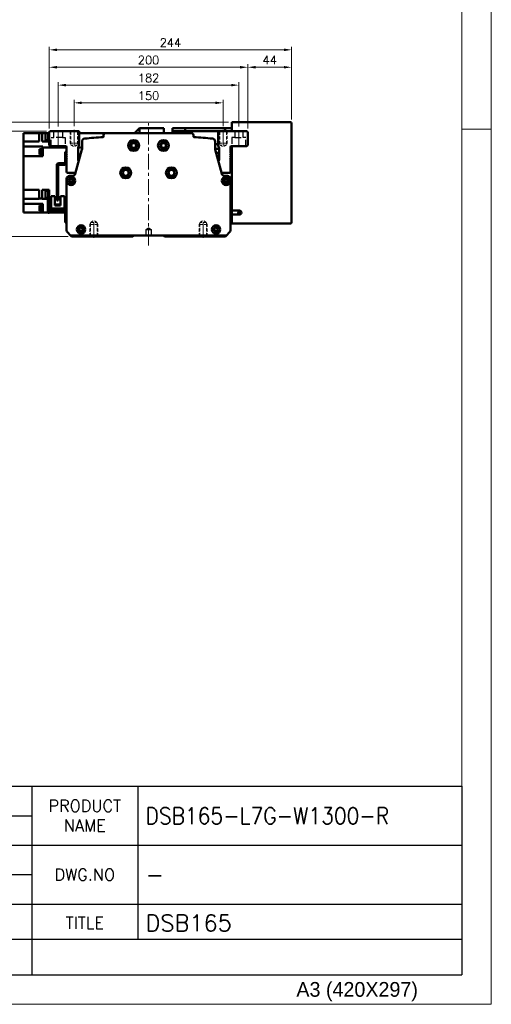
# Model space of a CAD drawing. Header units: millimetres. Extents: x 46891 to 51038, y 6223 to 10291.
# Tile 7 of 8: x 50563 to 51038, y 8529 to 9520. Entities that reach past the tile are written whole.
import ezdxf

# ---------------------------------------------------------------- set-up
doc = ezdxf.new("R2010")
doc.units = ezdxf.units.MM
doc.header["$LTSCALE"] = 0.5
for name, pattern in [('CENTER', [50.8, 31.75, -6.35, 6.35, -6.35]), ('HIDDEN', [9.525, 6.35, -3.175]), ('HIDDENX2', [19.05, 12.7, -6.35])]:
    doc.linetypes.add(name, pattern=pattern)
doc.layers.get('0').update_dxf_attribs({"lineweight": 20})
doc.layers.add('1', color=1, linetype='CENTER', lineweight=13)
doc.layers.add('외형선(ISO)', color=7, linetype='Continuous', lineweight=50)
doc.layers.add('2', color=2, linetype='HIDDENX2')
doc.layers.add('3', color=3, linetype='Continuous')
doc.styles.add('ACISOGDT', font='amgdt.shx')
doc.styles.add('DSR TEXT', font='romans.shx', dxfattribs={"bigfont": 'whgtxt.shx'})
doc.styles.get("Standard").update_dxf_attribs({"font": 'romans.shx', "bigfont": 'whgtxt.shx'})
doc.dimstyles.new('DSR', dxfattribs={"dimscale": 2, "dimtxt": 3, "dimasz": 3, "dimexe": 0.5, "dimexo": 0.5, "dimgap": 0.5, "dimtad": 1, "dimdsep": 46, "dimtxsty": 'Standard', "dimcen": 2.5, "dimclrd": 4, "dimclre": 4, "dimclrt": 2, "dimadec": 0, "dimazin": 2, "dimtfac": 1, "dimtmove": 0, "dimatfit": 3, "dimfxl": 0, "dimlwd": -1, "dimlwe": -1, "dimarcsym": 0})

# ---------------------------------------------------------------- blocks, each defined once
blk = doc.blocks.new('A$C13F00394')
at = {"layer": '3'}
for p, q in [((0, 32), (202.32, 32)), ((129.32, 32), (129.32, 0)), ((147.32, 32), (147.32, 6)), ((202.32, 32), (202.32, 0)), ((111.32, 27), (129.32, 27)), ((97.32, 22), (202.32, 22)), ((97.32, 17), (129.32, 17)), ((0, 12), (129.32, 12)), ((129.32, 12), (202.32, 12)), ((129.32, 6), (97.32, 6)), ((202.32, 6), (129.32, 6)), ((0, 0), (202.32, 0))]:
    blk.add_line(p, q, dxfattribs=at)
at = {"color": 7, "char_height": 2, "attachment_point": 5, "style": 'DSR TEXT'}
for s, insert in [('PRODUCT\\PNAME', (138.32, 27)), ('DWG.NO', (138.32, 17)), ('TITLE', (138.32, 8.83))]:
    blk.add_mtext(s, dxfattribs=dict(at, insert=insert))
blk = doc.blocks.new('A$C1C1952E1')
at = {"color": 1}
blk.add_lwpolyline([(0, 0), (420, 0), (420, 297), (0, 297)], close=True, dxfattribs=at)
at = {"color": 3}
blk.add_lwpolyline([(5, 5), (415, 5), (415, 292), (5, 292)], close=True, dxfattribs=at)
at = {"color": 7, "style": 'ACISOGDT'}
blk.add_text('A3 (420X297)', height=2.5, dxfattribs=at).set_placement((386.91, 1.28))
blk = doc.blocks.new('A$C1E181772')
at = {"layer": '외형선(ISO)'}
for p, q in [((17.4, 71), (17.4, 59.6)), ((19, 71), (17.4, 71)), ((11.1, 59.6), (16.9, 59.6)), ((17.4, 59.6), (18.94, 59.6)), ((9, 22), (9, 57.5)), ((10.6, 57.5), (10.6, 22)), ((16.9, 58), (11.1, 58)), ((1.6, 25), (0, 25)), ((0, 22), (0, 25)), ((0, 22), (0, 12)), ((1.6, 25), (1.6, 22)), ((1.6, 12.1), (1.6, 22)), ((3.3, 26.5), (3.3, 14.1)), ((7, 26.5), (3.3, 26.5)), ((7, 17.1), (7, 26.5)), ((10.6, 22), (9, 22)), ((16.7, 26.5), (13, 26.5)), ((13, 26.5), (13, 17.1)), ((16.7, 14.1), (16.7, 26.5)), ((2, 10), (16.9, 10)), ((17, 11.6), (2.1, 11.6)), ((3.3, 11.6), (3.3, 14.1)), ((5.3, 14.1), (3.3, 14.1)), ((14.7, 14.1), (5.3, 14.1)), ((7, 18.1), (13, 18.1)), ((13, 17.8), (7, 17.8)), ((7, 17.1), (13, 17.1)), ((16.7, 14.1), (14.7, 14.1)), ((16.7, 14.1), (16.7, 11.6)), ((17.4, 9.5), (17.4, 3)), ((17.4, 0), (17.4, 3)), ((17.4, 0), (19, 0))]:
    blk.add_line(p, q, dxfattribs=at)
for centre, radius, start, end in [((11.1, 57.5), 2.1, 90, 180), ((16.9, 60.1), 0.5, 270, 0), ((16.9, 60.1), 2.1, 270, 346.22585), ((11.1, 57.5), 0.5, 90, 180), ((2, 12), 2, 179.99989, 269.99989), ((2.1, 12.1), 0.5, 179.99989, 269.99989), ((16.9, 9.5), 0.5, 359.99989, 89.99989), ((17, 9.6), 2, 0.24541, 89.99989)]:
    blk.add_arc(centre, radius, start, end, dxfattribs=at)
blk = doc.blocks.new('*D127')
at = {"color": 1, "linetype": 'ByBlock'}
for p, q in [((50617.97, 9412.85), (50617.97, 9439.25)), ((50625.77, 9436.25), (50760.17, 9436.25)), ((50767.97, 9412.85), (50767.97, 9439.25))]:
    blk.add_line(p, q, dxfattribs=at)
at = {"color": 1}
for points in [[(50625.77, 9437.55), (50625.77, 9434.95), (50617.97, 9436.25)], [(50760.17, 9437.55), (50760.17, 9434.95), (50767.97, 9436.25)]]:
    blk.add_solid(points, dxfattribs=at)
at = {"layer": 'Defpoints', "color": 0}
for p in [(50767.97, 9436.25), (50617.97, 9409.25), (50767.97, 9409.25)]:
    blk.add_point(p, dxfattribs=at)
at = {"color": 3, "insert": (50692.97, 9443.45), "char_height": 8.4, "attachment_point": 5, "style": 'DSR TEXT'}
blk.add_mtext('150', dxfattribs=at)
blk = doc.blocks.new('*D128')
at = {"color": 1, "linetype": 'ByBlock'}
for p, q in [((50601.97, 9412.41), (50601.97, 9457.07)), ((50609.77, 9454.07), (50776.17, 9454.07)), ((50783.97, 9412.41), (50783.97, 9457.07))]:
    blk.add_line(p, q, dxfattribs=at)
at = {"color": 1}
for points in [[(50609.77, 9455.37), (50609.77, 9452.77), (50601.97, 9454.07)], [(50776.17, 9455.37), (50776.17, 9452.77), (50783.97, 9454.07)]]:
    blk.add_solid(points, dxfattribs=at)
at = {"layer": 'Defpoints', "color": 0}
for p in [(50783.97, 9454.07), (50601.97, 9408.81), (50783.97, 9408.81)]:
    blk.add_point(p, dxfattribs=at)
at = {"color": 3, "insert": (50692.97, 9461.27), "char_height": 8.4, "attachment_point": 5, "style": 'DSR TEXT'}
blk.add_mtext('182', dxfattribs=at)
blk = doc.blocks.new('*D129')
at = {"color": 1, "linetype": 'ByBlock'}
for p, q in [((50592.97, 9410.41), (50592.97, 9475.08)), ((50792.97, 9410.41), (50792.97, 9475.08)), ((50600.77, 9472.08), (50785.17, 9472.08))]:
    blk.add_line(p, q, dxfattribs=at)
at = {"color": 1}
for points in [[(50600.77, 9473.38), (50600.77, 9470.78), (50592.97, 9472.08)], [(50785.17, 9473.38), (50785.17, 9470.78), (50792.97, 9472.08)]]:
    blk.add_solid(points, dxfattribs=at)
at = {"layer": 'Defpoints', "color": 0}
for p in [(50792.97, 9472.08), (50592.97, 9406.81), (50792.97, 9406.81)]:
    blk.add_point(p, dxfattribs=at)
at = {"color": 3, "insert": (50692.97, 9479.28), "char_height": 8.4, "attachment_point": 5, "style": 'DSR TEXT'}
blk.add_mtext('200', dxfattribs=at)
blk = doc.blocks.new('*D130')
at = {"color": 1, "linetype": 'ByBlock'}
for p, q in [((50792.97, 9410.41), (50792.97, 9475.08)), ((50836.97, 9419.41), (50836.97, 9475.08)), ((50800.77, 9472.08), (50829.17, 9472.08))]:
    blk.add_line(p, q, dxfattribs=at)
at = {"color": 1}
for points in [[(50800.77, 9473.38), (50800.77, 9470.78), (50792.97, 9472.08)], [(50829.17, 9473.38), (50829.17, 9470.78), (50836.97, 9472.08)]]:
    blk.add_solid(points, dxfattribs=at)
at = {"layer": 'Defpoints', "color": 0}
for p in [(50836.97, 9472.08), (50836.97, 9415.81), (50792.97, 9406.81)]:
    blk.add_point(p, dxfattribs=at)
at = {"color": 3, "insert": (50814.97, 9479.28), "char_height": 8.4, "attachment_point": 5, "style": 'DSR TEXT'}
blk.add_mtext('44', dxfattribs=at)
blk = doc.blocks.new('*D147')
at = {"color": 1, "linetype": 'ByBlock'}
for p, q in [((50592.97, 9410.41), (50592.97, 9492.61)), ((50829.17, 9489.61), (50600.77, 9489.61)), ((50836.97, 9419.41), (50836.97, 9492.61))]:
    blk.add_line(p, q, dxfattribs=at)
at = {"color": 1}
for points in [[(50600.77, 9490.91), (50600.77, 9488.31), (50592.97, 9489.61)], [(50829.17, 9490.91), (50829.17, 9488.31), (50836.97, 9489.61)]]:
    blk.add_solid(points, dxfattribs=at)
at = {"layer": 'Defpoints', "color": 0}
for p in [(50592.97, 9489.61), (50836.97, 9415.81), (50592.97, 9406.81)]:
    blk.add_point(p, dxfattribs=at)
at = {"color": 3, "insert": (50714.97, 9496.81), "char_height": 8.4, "attachment_point": 5, "style": 'DSR TEXT'}
blk.add_mtext('244', dxfattribs=at)
blk = doc.blocks.new('*D148')
at = {"color": 1, "linetype": 'ByBlock'}
for p, q in [((50590.37, 9407.81), (50537.3, 9407.81)), ((50540.3, 9400.01), (50540.3, 9309.61)), ((50611.87, 9301.81), (50537.3, 9301.81))]:
    blk.add_line(p, q, dxfattribs=at)
at = {"color": 1}
for points in [[(50539, 9400.01), (50541.6, 9400.01), (50540.3, 9407.81)], [(50539, 9309.61), (50541.6, 9309.61), (50540.3, 9301.81)]]:
    blk.add_solid(points, dxfattribs=at)
at = {"layer": 'Defpoints', "color": 0}
for p in [(50593.97, 9407.81), (50540.3, 9301.81), (50615.47, 9301.81)]:
    blk.add_point(p, dxfattribs=at)
at = {"color": 3, "insert": (50533.1, 9354.81), "char_height": 8.4, "attachment_point": 5, "rotation": 90, "style": 'DSR TEXT'}
blk.add_mtext('106', dxfattribs=at)
blk = doc.blocks.new('*D149')
at = {"color": 1, "linetype": 'ByBlock'}
for p, q in [((50540.3, 9424.61), (50540.3, 9443.61)), ((50773.37, 9416.81), (50537.3, 9416.81)), ((50540.3, 9407.81), (50540.3, 9416.81)), ((50590.37, 9407.81), (50537.3, 9407.81)), ((50540.3, 9400.01), (50540.3, 9392.21))]:
    blk.add_line(p, q, dxfattribs=at)
at = {"color": 1}
for points in [[(50539, 9424.61), (50541.6, 9424.61), (50540.3, 9416.81)], [(50539, 9400.01), (50541.6, 9400.01), (50540.3, 9407.81)]]:
    blk.add_solid(points, dxfattribs=at)
at = {"layer": 'Defpoints', "color": 0}
for p in [(50540.3, 9416.81), (50776.97, 9416.81), (50593.97, 9407.81)]:
    blk.add_point(p, dxfattribs=at)
at = {"color": 3, "insert": (50533.1, 9438.01), "char_height": 8.4, "attachment_point": 5, "rotation": 90, "style": 'DSR TEXT'}
blk.add_mtext('9', dxfattribs=at)
blk = doc.blocks.new('*D150')
at = {"color": 1, "linetype": 'ByBlock'}
for p, q in [((50773.37, 9416.81), (50518.11, 9416.81)), ((50521.11, 9409.01), (50521.11, 9309.61)), ((50611.87, 9301.81), (50518.11, 9301.81))]:
    blk.add_line(p, q, dxfattribs=at)
at = {"color": 1}
for points in [[(50519.81, 9409.01), (50522.41, 9409.01), (50521.11, 9416.81)], [(50519.81, 9309.61), (50522.41, 9309.61), (50521.11, 9301.81)]]:
    blk.add_solid(points, dxfattribs=at)
at = {"layer": 'Defpoints', "color": 0}
for p in [(50776.97, 9416.81), (50521.11, 9301.81), (50615.47, 9301.81)]:
    blk.add_point(p, dxfattribs=at)
at = {"color": 3, "insert": (50513.91, 9359.31), "char_height": 8.4, "attachment_point": 5, "rotation": 90, "style": 'DSR TEXT'}
blk.add_mtext('115', dxfattribs=at)

msp = doc.modelspace()

# ---------------------------------------------------------------- linework, layer by layer
at = {"color": 2, "linetype": 'HIDDEN'}
for p, q in [((50613.9745, 9407.81317), (50613.9745, 9395.81317)), ((50614.5745, 9407.21317), (50613.9745, 9407.81317)), ((50621.3745, 9407.21317), (50614.5745, 9407.21317)), ((50614.5745, 9407.21317), (50614.5745, 9393.81317)), ((50621.3745, 9407.21317), (50621.9745, 9407.81317)), ((50621.3745, 9407.21317), (50621.3745, 9393.81317)), ((50621.9745, 9407.81317), (50621.9745, 9395.81317)), ((50763.9745, 9407.81317), (50763.9745, 9395.81317)), ((50764.5745, 9407.21317), (50763.9745, 9407.81317)), ((50771.3745, 9407.21317), (50764.5745, 9407.21317)), ((50764.5745, 9407.21317), (50764.5745, 9393.81317)), ((50771.3745, 9407.21317), (50771.9745, 9407.81317)), ((50771.3745, 9407.21317), (50771.3745, 9393.81317)), ((50771.9745, 9407.81317), (50771.9745, 9395.81317)), ((50621.9745, 9395.81317), (50613.9745, 9395.81317)), ((50613.9745, 9395.81317), (50614.5745, 9394.77393)), ((50621.9745, 9395.81317), (50621.3745, 9394.77393)), ((50771.9745, 9395.81317), (50763.9745, 9395.81317)), ((50763.9745, 9395.81317), (50764.5745, 9394.77393)), ((50771.9745, 9395.81317), (50771.3745, 9394.77393)), ((50621.3745, 9393.81317), (50614.5745, 9393.81317)), ((50614.5745, 9393.81317), (50617.9745, 9391.85017)), ((50621.3745, 9393.81317), (50617.9745, 9391.85017)), ((50771.3745, 9393.81317), (50764.5745, 9393.81317)), ((50764.5745, 9393.81317), (50767.9745, 9391.85017)), ((50771.3745, 9393.81317), (50767.9745, 9391.85017)), ((50634.5745, 9315.81317), (50637.9745, 9317.77616)), ((50634.5745, 9315.81317), (50641.3745, 9315.81317)), ((50634.5745, 9302.41317), (50634.5745, 9315.81317)), ((50641.3745, 9315.81317), (50637.9745, 9317.77616)), ((50641.3745, 9302.41317), (50641.3745, 9315.81317)), ((50744.5745, 9315.81317), (50747.9745, 9317.77616)), ((50751.3745, 9315.81317), (50744.5745, 9315.81317)), ((50744.5745, 9302.41317), (50744.5745, 9315.81317)), ((50751.3745, 9315.81317), (50747.9745, 9317.77616)), ((50751.3745, 9302.41317), (50751.3745, 9315.81317)), ((50633.9745, 9313.81317), (50634.5745, 9314.8524)), ((50633.9745, 9313.81317), (50641.9745, 9313.81317)), ((50633.9745, 9301.81317), (50633.9745, 9313.81317)), ((50641.9745, 9313.81317), (50641.3745, 9314.8524)), ((50641.9745, 9301.81317), (50641.9745, 9313.81317)), ((50743.9745, 9313.81317), (50744.5745, 9314.8524)), ((50751.9745, 9313.81317), (50743.9745, 9313.81317)), ((50743.9745, 9301.81317), (50743.9745, 9313.81317)), ((50751.9745, 9313.81317), (50751.3745, 9314.8524)), ((50751.9745, 9301.81317), (50751.9745, 9313.81317)), ((50634.5745, 9302.41317), (50633.9745, 9301.81317)), ((50634.5745, 9302.41317), (50641.3745, 9302.41317)), ((50641.3745, 9302.41317), (50641.9745, 9301.81317)), ((50744.5745, 9302.41317), (50743.9745, 9301.81317)), ((50751.3745, 9302.41317), (50744.5745, 9302.41317)), ((50751.3745, 9302.41317), (50751.9745, 9301.81317))]:
    msp.add_line(p, q, dxfattribs=at)
at = {"color": 1, "linetype": 'CENTER'}
for p, q in [((50617.9745, 9409.24871), (50617.9745, 9390.68401)), ((50767.9745, 9409.24871), (50767.9745, 9390.68401)), ((50637.9745, 9300.37762), (50637.9745, 9318.94232)), ((50747.9745, 9300.37762), (50747.9745, 9318.94232))]:
    msp.add_line(p, q, dxfattribs=at)
at = {"color": 1}
msp.add_line((51038.06932, 9409.88267), (51008.40982, 9409.88267), dxfattribs=at)
at = {"layer": '1'}
for p, q in [((50692.9745, 9292.81317), (50692.9745, 9415.81317)), ((50601.9745, 9391.81317), (50601.9745, 9408.81317)), ((50783.9745, 9391.81317), (50783.9745, 9408.81317))]:
    msp.add_line(p, q, dxfattribs=at)
at = {"layer": '2'}
for p, q in [((50597.7245, 9401.31317), (50597.7245, 9407.81317)), ((50606.2245, 9407.81317), (50606.2245, 9401.31317)), ((50779.7245, 9407.81317), (50779.7245, 9401.31317)), ((50788.2245, 9401.31317), (50788.2245, 9407.81317)), ((50594.9745, 9401.31317), (50597.7245, 9401.31317)), ((50594.9745, 9392.81317), (50594.9745, 9401.31317)), ((50606.2245, 9401.31317), (50597.7245, 9401.31317)), ((50606.2245, 9401.31317), (50608.9745, 9401.31317)), ((50608.9745, 9401.31317), (50608.9745, 9392.81317)), ((50779.7245, 9401.31317), (50776.9745, 9401.31317)), ((50776.9745, 9401.31317), (50776.9745, 9392.81317)), ((50779.7245, 9401.31317), (50788.2245, 9401.31317)), ((50790.9745, 9401.31317), (50788.2245, 9401.31317)), ((50790.9745, 9392.81317), (50790.9745, 9401.31317)), ((50690.4745, 9308.81317), (50692.9745, 9310.31532)), ((50690.4745, 9302.81316), (50690.4745, 9308.81317)), ((50690.4745, 9308.81317), (50695.4745, 9308.81317)), ((50692.9745, 9310.31532), (50695.4745, 9308.81317)), ((50695.4745, 9308.81317), (50695.4745, 9302.81316))]:
    msp.add_line(p, q, dxfattribs=at)
at = {"layer": '3'}
for p in [(51008.40982, 8748.47582), (49808.28287, 8558.65502)]:
    msp.add_line(p, (51008.40982, 8558.65502), dxfattribs=at)
at = {"layer": '외형선(ISO)'}
for p, q in [((50776.9745, 9415.81317), (50776.9745, 9416.81317)), ((50835.9745, 9416.81317), (50776.9745, 9416.81317)), ((50776.9745, 9407.81317), (50776.9745, 9415.81317)), ((50836.9745, 9315.81317), (50836.9745, 9415.81317)), ((50566.9745, 9405.81317), (50582.9745, 9405.81317)), ((50566.9745, 9401.41317), (50566.9745, 9405.81317)), ((50585.9745, 9405.81317), (50582.9745, 9405.81317)), ((50582.9745, 9397.41317), (50582.9745, 9405.81317)), ((50590.9745, 9405.81317), (50585.9745, 9405.81317)), ((50585.9745, 9405.81317), (50585.9745, 9397.41317)), ((50589.3745, 9398.73306), (50589.3745, 9405.73306)), ((50591.9745, 9405.73306), (50589.3745, 9405.73306)), ((50590.9745, 9405.81317), (50591.9745, 9405.81317)), ((50590.9745, 9405.81317), (50590.9745, 9405.73306)), ((50591.9745, 9398.43306), (50591.9745, 9406.03306)), ((50592.9745, 9406.03306), (50591.9745, 9406.03306)), ((50593.9745, 9407.81317), (50592.9745, 9406.81317)), ((50592.9745, 9406.81317), (50592.9745, 9393.81317)), ((50622.9745, 9407.81317), (50593.9745, 9407.81317)), ((50622.9745, 9393.1377), (50622.9745, 9407.81317)), ((50622.9745, 9405.81317), (50649.74709, 9405.81317)), ((50736.20191, 9405.81317), (50649.74709, 9405.81317)), ((50678.9745, 9405.81317), (50683.9745, 9410.81317)), ((50683.9745, 9405.81317), (50683.9745, 9410.81317)), ((50708.4245, 9410.81317), (50683.9745, 9410.81317)), ((50708.4245, 9410.81317), (50708.4245, 9405.81317)), ((50716.9745, 9410.81317), (50716.9745, 9407.86538)), ((50729.9745, 9410.81317), (50716.9745, 9410.81317)), ((50716.9745, 9407.86538), (50716.9745, 9405.81317)), ((50729.9745, 9407.86538), (50716.9745, 9407.86538)), ((50729.9745, 9407.86538), (50729.9745, 9410.81317)), ((50729.9745, 9410.81317), (50769.9745, 9410.81317)), ((50729.9745, 9410.81317), (50729.9745, 9407.86538)), ((50729.9745, 9405.81317), (50729.9745, 9407.86538)), ((50769.9745, 9407.86538), (50729.9745, 9407.86538)), ((50729.9745, 9405.81317), (50729.9745, 9407.86538)), ((50762.9745, 9407.81317), (50762.9745, 9393.1377)), ((50791.9745, 9407.81317), (50762.9745, 9407.81317)), ((50769.9745, 9410.81317), (50769.9745, 9407.81317)), ((50776.9745, 9410.81317), (50769.9745, 9410.81317)), ((50792.9745, 9406.81317), (50791.9745, 9407.81317)), ((50792.9745, 9393.81317), (50792.9745, 9406.81317)), ((50566.9745, 9401.41317), (50566.9745, 9397.41317)), ((50582.9745, 9397.41317), (50566.9745, 9397.41317)), ((50566.9745, 9397.25701), (50566.9745, 9397.41317)), ((50566.9745, 9397.25701), (50566.9745, 9392.18028)), ((50590.9745, 9397.41317), (50585.9745, 9397.41317)), ((50591.9745, 9398.73306), (50589.3745, 9398.73306)), ((50590.9745, 9397.41317), (50590.9745, 9398.73306)), ((50590.9745, 9397.41317), (50590.9745, 9397.3741)), ((50590.9745, 9397.3741), (50592.9745, 9397.3741)), ((50592.9745, 9398.43306), (50591.9745, 9398.43306)), ((50625.9745, 9397.27629), (50625.9745, 9389.49884)), ((50647.74709, 9403.81317), (50647.74709, 9402.30045)), ((50738.20191, 9402.30045), (50738.20191, 9403.81317)), ((50759.9745, 9389.49884), (50759.9745, 9397.27629)), ((50762.9745, 9394.66817), (50759.9745, 9394.66817)), ((50586.4745, 9392.18028), (50566.9745, 9392.18028)), ((50566.9745, 9387.01317), (50566.9745, 9392.18028)), ((50566.9745, 9387.01317), (50566.9745, 9382.51317)), ((50583.2745, 9384.26174), (50583.2745, 9389.76174)), ((50583.2745, 9389.76174), (50585.2745, 9389.76174)), ((50583.2745, 9384.26174), (50585.2745, 9384.26174)), ((50585.2745, 9384.06174), (50585.2745, 9389.96174)), ((50585.2745, 9389.96174), (50585.9745, 9389.96174)), ((50585.9745, 9384.01174), (50585.9745, 9390.01174)), ((50585.9745, 9390.01174), (50586.4745, 9390.01174)), ((50586.4745, 9392.18028), (50586.4745, 9392.14583)), ((50586.4745, 9391.47935), (50586.4745, 9392.14583)), ((50610.4745, 9391.47935), (50586.4745, 9391.47935)), ((50586.4745, 9391.47935), (50586.4745, 9382.51317)), ((50592.9745, 9393.81317), (50593.9745, 9392.81317)), ((50593.9745, 9392.81317), (50609.4745, 9392.81317)), ((50610.4745, 9391.81317), (50610.4745, 9385.31317)), ((50610.4745, 9385.31317), (50610.9745, 9384.81317)), ((50610.9745, 9384.81317), (50610.4745, 9384.31317)), ((50610.4745, 9384.31317), (50610.4745, 9383.31317)), ((50625.90784, 9389.13986), (50619.21414, 9364.73623)), ((50621.9745, 9378.81317), (50621.9745, 9390.1377)), ((50625.9745, 9391.47935), (50622.15786, 9391.47935)), ((50759.9745, 9389.81317), (50763.9745, 9389.81317)), ((50766.73486, 9364.73623), (50760.04115, 9389.13986)), ((50763.9745, 9385.81317), (50760.95364, 9385.81317)), ((50763.9745, 9390.1377), (50763.9745, 9378.81317)), ((50774.9745, 9384.81317), (50775.4745, 9385.31317)), ((50775.4745, 9384.31317), (50774.9745, 9384.81317)), ((50775.4745, 9385.31317), (50775.4745, 9391.81317)), ((50775.4745, 9383.31317), (50775.4745, 9384.31317)), ((50776.4745, 9392.81317), (50791.9745, 9392.81317)), ((50776.9745, 9327.81317), (50776.9745, 9392.81317)), ((50791.9745, 9392.81317), (50792.9745, 9393.81317)), ((50586.4745, 9382.51317), (50566.9745, 9382.51317)), ((50566.9745, 9348.61317), (50566.9745, 9382.51317)), ((50585.2745, 9384.06174), (50585.9745, 9384.06174)), ((50585.9745, 9384.01174), (50586.4745, 9384.01174)), ((50610.4745, 9383.31317), (50610.9745, 9382.81317)), ((50610.9745, 9382.81317), (50610.4745, 9382.31317)), ((50610.4745, 9382.31317), (50610.4745, 9381.31317)), ((50610.4745, 9381.31317), (50610.9745, 9380.81317)), ((50610.9745, 9380.81317), (50610.4745, 9380.31317)), ((50610.4745, 9380.31317), (50610.4745, 9366.81317)), ((50774.9745, 9382.81317), (50775.4745, 9383.31317)), ((50775.4745, 9382.31317), (50774.9745, 9382.81317)), ((50774.9745, 9380.81317), (50775.4745, 9381.31317)), ((50775.4745, 9380.31317), (50774.9745, 9380.81317)), ((50775.4745, 9381.31317), (50775.4745, 9382.31317)), ((50775.4745, 9366.81317), (50775.4745, 9380.31317)), ((50611.4745, 9365.81317), (50617.9745, 9365.81317)), ((50767.9745, 9365.81317), (50774.4745, 9365.81317)), ((50610.4745, 9359.81317), (50610.4745, 9308.05581)), ((50616.4141, 9362.81317), (50613.4745, 9362.81317)), ((50772.4745, 9362.81317), (50769.5349, 9362.81317)), ((50775.4745, 9308.05581), (50775.4745, 9359.81317)), ((50566.9745, 9348.61317), (50582.9745, 9348.61317)), ((50566.9745, 9348.61317), (50566.9745, 9344.61317)), ((50582.9745, 9348.61317), (50582.9745, 9340.14698)), ((50585.9745, 9348.61317), (50585.9745, 9340.14698)), ((50590.9745, 9348.61317), (50585.9745, 9348.61317)), ((50589.3745, 9340.60255), (50589.3745, 9347.60255)), ((50591.9745, 9347.60255), (50589.3745, 9347.60255)), ((50590.9745, 9348.61459), (50590.9745, 9348.61317)), ((50590.9745, 9348.61459), (50592.9745, 9348.61459)), ((50590.9745, 9347.60255), (50590.9745, 9348.61317)), ((50591.9745, 9340.81336), (50591.9745, 9347.90255)), ((50592.9745, 9347.90255), (50591.9745, 9347.90255)), ((50592.9745, 9345.37647), (50592.9745, 9348.61459)), ((50592.9745, 9345.37647), (50592.9745, 9342.82862)), ((50566.9745, 9339.49122), (50566.9745, 9344.61317)), ((50582.9745, 9339.49122), (50566.9745, 9339.49122)), ((50566.9745, 9339.4805), (50566.9745, 9339.49122)), ((50566.9745, 9339.4805), (50566.9745, 9334.71317)), ((50585.9745, 9340.14698), (50582.9745, 9340.14698)), ((50582.9745, 9339.49122), (50582.9745, 9340.14698)), ((50585.9745, 9340.14698), (50585.9745, 9339.49122)), ((50590.9745, 9339.49122), (50585.9745, 9339.49122)), ((50591.4745, 9340.60255), (50589.3745, 9340.60255)), ((50590.9745, 9340.60255), (50590.9745, 9339.49122)), ((50590.9745, 9339.49122), (50590.9745, 9339.48853)), ((50591.4745, 9339.48853), (50590.9745, 9339.48853)), ((50592.9745, 9340.81336), (50592.9745, 9342.82862)), ((50594.77448, 9340.14698), (50593.0745, 9340.14698)), ((50600.4745, 9340.14698), (50598.47448, 9340.14698)), ((50604.47448, 9340.14698), (50602.0745, 9340.14698)), ((50610.4745, 9340.14698), (50608.17448, 9340.14698)), ((50586.4745, 9334.71317), (50566.9745, 9334.71317)), ((50566.9745, 9334.71317), (50566.9745, 9330.21317)), ((50566.9745, 9325.81317), (50566.9745, 9330.21317)), ((50586.4745, 9325.81317), (50566.9745, 9325.81317)), ((50583.2745, 9327.50223), (50583.2745, 9333.00223)), ((50583.2745, 9333.00223), (50585.2745, 9333.00223)), ((50583.2745, 9327.50223), (50585.2745, 9327.50223)), ((50585.2745, 9327.30223), (50585.2745, 9333.20223)), ((50585.2745, 9333.20223), (50585.9745, 9333.20223)), ((50585.2745, 9327.30223), (50585.9745, 9327.30223)), ((50585.9745, 9327.25223), (50585.9745, 9333.25223)), ((50585.9745, 9333.25223), (50586.4745, 9333.25223)), ((50585.9745, 9327.25223), (50586.4745, 9327.25223)), ((50586.4745, 9334.71317), (50586.4745, 9334.36932)), ((50586.4745, 9325.81317), (50586.4745, 9334.36932)), ((50610.4745, 9325.81317), (50586.4745, 9325.81317)), ((50591.9745, 9325.59327), (50591.9745, 9325.81317)), ((50592.9745, 9325.59327), (50591.9745, 9325.59327)), ((50592.9745, 9325.81317), (50592.9745, 9325.59327)), ((50776.9745, 9329.81317), (50775.4745, 9329.81317)), ((50776.9745, 9329.22082), (50775.4745, 9329.22082)), ((50776.9745, 9323.81317), (50776.9745, 9327.81317)), ((50776.9745, 9327.81317), (50784.4745, 9327.81317)), ((50776.9745, 9320.81317), (50775.4745, 9320.81317)), ((50784.4745, 9323.81317), (50776.9745, 9323.81317)), ((50776.9745, 9315.81317), (50776.9745, 9323.81317)), ((50776.9745, 9314.81317), (50776.9745, 9315.81317)), ((50611.35318, 9305.93449), (50614.4745, 9302.81316)), ((50771.4745, 9302.81317), (50774.59582, 9305.93449)), ((50776.9745, 9314.81317), (50835.9745, 9314.81317)), ((50614.4745, 9302.81316), (50771.4745, 9302.81317)), ((50614.4745, 9302.81316), (50615.4745, 9301.81317)), ((50615.4745, 9301.81317), (50676.9745, 9301.81317)), ((50676.9745, 9301.81317), (50677.82805, 9302.66672)), ((50708.12095, 9302.66672), (50708.9745, 9301.81317)), ((50708.9745, 9301.81317), (50770.4745, 9301.81317)), ((50770.4745, 9301.81317), (50771.4745, 9302.81317))]:
    msp.add_line(p, q, dxfattribs=at)
for centre, radius in [((50677.9745, 9393.31317), 5.5), ((50677.9745, 9393.31317), 3.3), ((50677.9745, 9393.31317), 2.4585), ((50707.9745, 9393.31317), 5.5), ((50707.9745, 9393.31317), 3.3), ((50707.9745, 9393.31317), 2.4585), ((50669.9745, 9365.81317), 5.5), ((50669.9745, 9365.81317), 3.3), ((50669.9745, 9365.81317), 2.9585), ((50715.9745, 9365.81317), 5.5), ((50715.9745, 9365.81317), 3.3), ((50715.9745, 9365.81317), 2.9585), ((50614.9745, 9357.81317), 4.25), ((50614.9745, 9357.81317), 2.25), ((50770.9745, 9357.81317), 4.25), ((50770.9745, 9357.81317), 2.25), ((50784.4745, 9325.81317), 1.2295), ((50624.9745, 9308.81317), 4.25), ((50624.9745, 9308.81317), 2.25), ((50760.9745, 9308.81317), 4.25), ((50760.9745, 9308.81317), 2.25)]:
    msp.add_circle(centre, radius, dxfattribs=at)
for centre, radius, start, end in [((50835.9745, 9415.81317), 1, 0, 90), ((50649.74709, 9403.81317), 2, 90.00000006, 180), ((50736.20191, 9403.81317), 2, 0, 90.00000006), ((50628.9745, 9397.27629), 3, 95.80911543, 180), ((50678.9745, 8905.81317), 497, 93.65644441, 95.80911544), ((50647.24709, 9402.30045), 0.5, 273.65644441, 0), ((50738.70191, 9402.30045), 0.5, 180, 266.34355561), ((50706.9745, 8905.81317), 497, 84.19088467, 86.34355571), ((50756.9745, 9397.27629), 3, 0, 84.19088467), ((50609.4745, 9391.81317), 1, 0, 90), ((50626.9745, 9390.1377), 5, 143.13010235, 180), ((50624.9745, 9389.49884), 1, 338.96248903, 0), ((50760.9745, 9389.49884), 1, 180, 201.03751108), ((50758.9745, 9390.1377), 5, 0, 36.86989765), ((50776.4745, 9391.81317), 1, 90, 180), ((50622.9745, 9378.81317), 1, 180, 260.24117555), ((50762.9745, 9378.81317), 1, 279.75876885, 0), ((50611.4745, 9366.81317), 1, 180, 270), ((50616.4141, 9365.81317), 3, 270.00000006, 338.96248903), ((50617.9745, 9362.81317), 3, 61.42737304, 90), ((50767.9745, 9362.81317), 3, 90, 118.57264542), ((50769.5349, 9365.81317), 3, 201.03751108, 270.00000006), ((50774.4745, 9366.81317), 1, 270, 0), ((50613.4745, 9359.81317), 3, 90.00000006, 180), ((50614.9745, 9357.81317), 1.5, 41.40962211, 318.59037789), ((50616.4745, 9359.13604), 0.5, 221.40962211, 335.37910443), ((50616.4745, 9356.49029), 0.5, 24.62089558, 138.59037789), ((50769.4745, 9359.13604), 0.5, 204.62088507, 318.59037789), ((50769.4745, 9356.49029), 0.5, 41.40962211, 155.37909392), ((50770.9745, 9357.81317), 1.621, 148.98236194, 211.01763805), ((50770.9745, 9357.81317), 1.5, 221.40962211, 138.59037789), ((50772.4745, 9359.81317), 3, 0, 90.00000006), ((50784.4745, 9325.81317), 2, 270, 90), ((50835.9745, 9315.81317), 1, 270, 0), ((50613.4745, 9308.05581), 3, 180, 225.00000006), ((50624.9745, 9308.81317), 1.6, 134.4153086, 45.5846914), ((50623.50481, 9310.31317), 0.5, 314.4153086, 55.46537147), ((50626.44419, 9310.31317), 0.5, 124.5346223, 225.5846914), ((50760.9745, 9308.81317), 1.6, 134.4153086, 45.5846914), ((50759.50481, 9310.31317), 0.5, 314.4153086, 55.4653854), ((50762.44419, 9310.31317), 0.5, 124.53460837, 225.5846914), ((50772.4745, 9308.05581), 3, 315.00000006, 0), ((50678.18161, 9302.31317), 0.5, 90, 135), ((50707.76739, 9302.31317), 0.5, 45, 90)]:
    msp.add_arc(centre, radius, start, end, dxfattribs=at)

# ---------------------------------------------------------------- block references
at = {"xscale": 5.931900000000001, "yscale": 5.931900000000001, "zscale": 5.931900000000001}
for name, p in [('A$C1C1952E1', (48546.67132, 8528.99552)), ('A$C13F00394', (49808.28288, 8558.65502))]:
    msp.add_blockref(name, p, dxfattribs=at)
msp.add_blockref('A$C1E181772', (50591.47447, 9315.81333))

# ---------------------------------------------------------------- texts
at = {"color": 2, "style": 'DSR TEXT', "width": 0.9}
msp.add_text('DSB165-L7G-W1300-R', height=16.60932, dxfattribs=at).set_placement((50689.92945, 8710.40283))
at = {"color": 2, "style": 'DSR TEXT'}
for s, p in [('-', (50689.92945, 8651.08383)), ('DSB165', (50689.92945, 8602.59245))]:
    msp.add_text(s, height=16.60932, dxfattribs=at).set_placement(p)

# ---------------------------------------------------------------- dimensions: what is measured, and where the dimension line sits
for base, p1, p2, picture, middle in [((50592.9745, 9489.61196), (50836.9745, 9415.81317), (50592.9745, 9406.81317), '*D147', (50714.9745, 9496.81196)), ((50792.9745, 9472.07507), (50592.9745, 9406.81317), (50792.9745, 9406.81317), '*D129', (50692.9745, 9479.27507)), ((50836.9745, 9472.07507), (50792.9745, 9406.81317), (50836.9745, 9415.81317), '*D130', (50814.9745, 9479.27507)), ((50783.9745, 9454.07148), (50601.9745, 9408.81317), (50783.9745, 9408.81317), '*D128', (50692.9745, 9461.27148)), ((50767.9745, 9436.24613), (50617.9745, 9409.24871), (50767.9745, 9409.24871), '*D127', (50692.9745, 9443.44613))]:
    dim = msp.add_linear_dim(base=base, p1=p1, p2=p2, dimstyle='DSR', override={"dimscale": 3, "dimtxt": 2.8, "dimasz": 2.600136, "dimexe": 1, "dimexo": 1.2, "dimgap": 1, "dimdec": 4, "dimtxsty": 'DSR TEXT', "dimclrd": 1, "dimclre": 1, "dimclrt": 3, "dimtdec": 4, "dimtix": 1})
    dim.commit()
    dim.dimension.update_dxf_attribs({"geometry": picture, "text_midpoint": middle})
dim = msp.add_linear_dim(base=(50540.29745, 9416.81317), p1=(50593.9745, 9407.81317), p2=(50776.9745, 9416.81317), angle=90, dimstyle='DSR', override={"dimscale": 3, "dimtxt": 2.8, "dimasz": 2.600136, "dimexe": 1, "dimexo": 1.2, "dimgap": 1, "dimdec": 4, "dimtxsty": 'DSR TEXT', "dimclrd": 1, "dimclre": 1, "dimclrt": 3, "dimtdec": 4, "dimtix": 1})
dim.commit()
dim.dimension.update_dxf_attribs({"geometry": '*D149', "text_midpoint": (50540.29745, 9438.01398), "dimtype": 160})
for base, p1, picture, middle in [((50521.10619, 9301.81317), (50776.9745, 9416.81317), '*D150', (50513.90619, 9359.31317)), ((50540.29745, 9301.81317), (50593.9745, 9407.81317), '*D148', (50533.09745, 9354.81317))]:
    dim = msp.add_linear_dim(base=base, p1=p1, p2=(50615.4745, 9301.81317), angle=90, dimstyle='DSR', override={"dimscale": 3, "dimtxt": 2.8, "dimasz": 2.600136, "dimexe": 1, "dimexo": 1.2, "dimgap": 1, "dimdec": 4, "dimtxsty": 'DSR TEXT', "dimclrd": 1, "dimclre": 1, "dimclrt": 3, "dimtdec": 4, "dimtix": 1})
    dim.commit()
    dim.dimension.update_dxf_attribs({"geometry": picture, "text_midpoint": middle})

doc.saveas('drawing.dxf')
